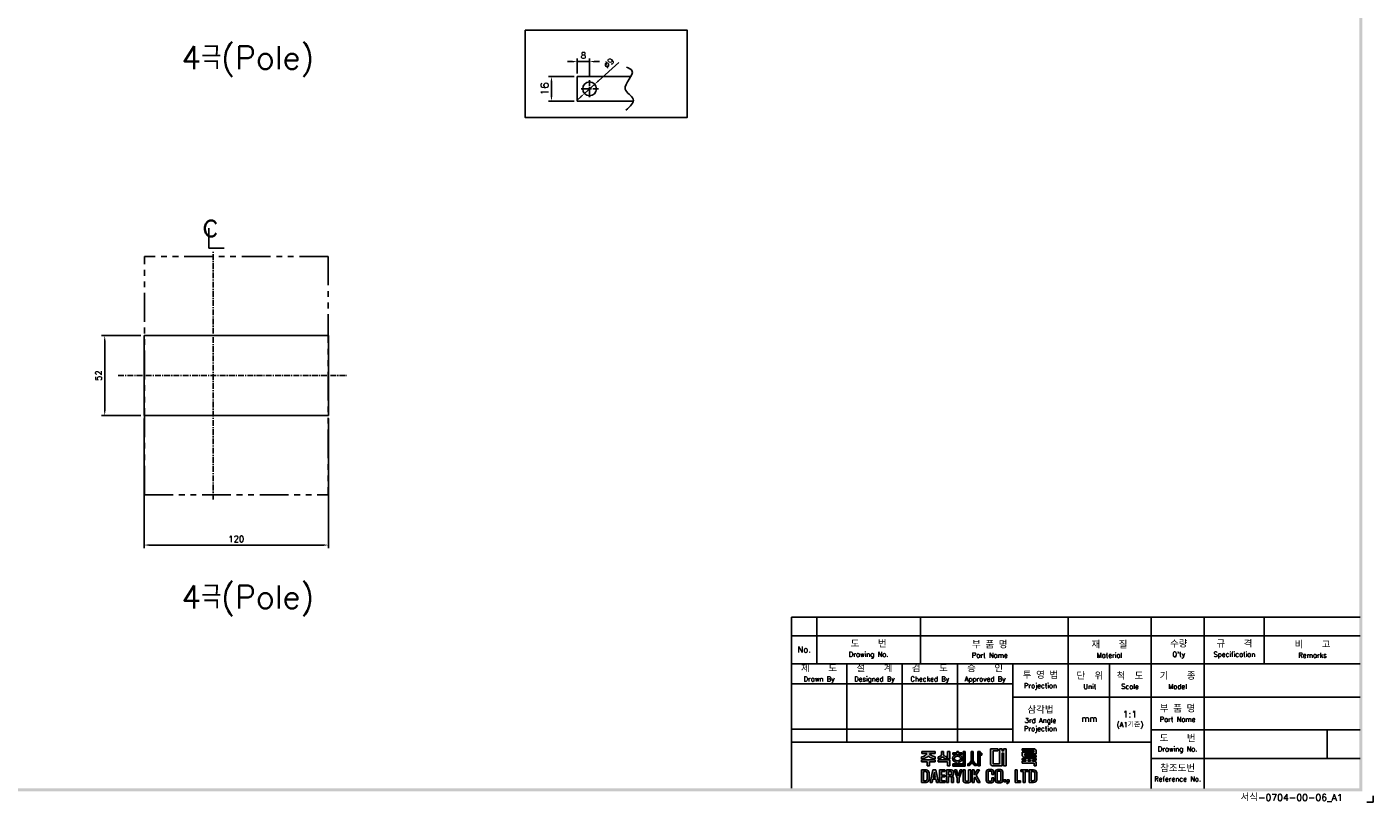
# Model space of a CAD drawing. Extents: x 976 to 2710, y -907 to 1760.
# Tile 15 of 24: x 1756 to 2632, y 598 to 1102. Entities that reach past the tile are written whole.
import ezdxf

# ---------------------------------------------------------------- set-up
doc = ezdxf.new("R2010")
doc.units = 0
doc.header["$LTSCALE"] = 3
doc.header["$MEASUREMENT"] = 0
doc.linetypes.add('CENTER', pattern=[2, 1.25, -0.25, 0.25, -0.25])
doc.linetypes.add('PHANTOM2', pattern=[1.25, 0.625, -0.125, 0.125, -0.125, 0.125, -0.125])
doc.layers.get('0').update_dxf_attribs({"linetype": 'CONTINUOUS'})
doc.layers.get('Defpoints').update_dxf_attribs({"linetype": 'CONTINUOUS'})
for name, color, linetype in [('cen', 1, 'CENTER'), ('di', 3, 'CONTINUOUS'), ('dimtaxt', 3, 'CONTINUOUS'), ('dwg', 7, 'CONTINUOUS'), ('NOTE', 4, 'CONTINUOUS')]:
    doc.layers.add(name, color=color, linetype=linetype)
doc.styles.add('K25', font='TXT', dxfattribs={"width": 0.9, "height": 2.5, "bigfont": 'TBHAN'})
doc.styles.add('KIM', font='ROMANS.shx', dxfattribs={"height": 5, "bigfont": 'GSG1.shx'})
doc.styles.get("Standard").update_dxf_attribs({"font": 'romans.shx', "height": 4, "bigfont": 'ghs.shx'})
doc.dimstyles.get("Standard").update_dxf_attribs({"dimtxt": 0.18, "dimasz": 0.18, "dimexe": 0.18, "dimexo": 0.0625, "dimgap": 0.09, "dimtad": 0, "dimtih": 1, "dimtoh": 1, "dimdec": 4, "dimzin": 0, "dimdsep": 46, "dimtxsty": 'Standard', "dimcen": 0.09, "dimadec": 0, "dimazin": 0, "dimtfac": 1, "dimtdec": 4, "dimtofl": 0, "dimtmove": 0, "dimatfit": 3, "dimfxl": 0, "dimtolj": 1, "dimtzin": 0, "dimarcsym": 0})
doc.dimstyles.new('STANDARD$0', dxfattribs={"dimtxt": 5, "dimasz": 5, "dimexe": 1, "dimexo": 2, "dimgap": 2, "dimtad": 1, "dimdec": 4, "dimzin": 12, "dimdsep": 46, "dimtxsty": 'KIM', "dimcen": -1, "dimdle": 0.1, "dimadec": 0, "dimazin": 0, "dimtfac": 1, "dimtdec": 4, "dimtmove": 0, "dimatfit": 3, "dimfxl": 0, "dimtolj": 1, "dimtzin": 0, "dimarcsym": 0})

# ---------------------------------------------------------------- blocks, each defined once
blk = doc.blocks.new('*D29')
at = {"layer": 'Defpoints', "color": 0}
for p in [(1832.61, 849.49), (1952.61, 849.49), (1952.61, 765.25)]:
    blk.add_point(p, dxfattribs=at)
at = {"layer": 'di'}
for p, q in [((1832.61, 847.49), (1832.61, 763.25)), ((1952.61, 847.49), (1952.61, 763.25)), ((1835.81, 765.25), (1949.41, 765.25))]:
    blk.add_line(p, q, dxfattribs=at)
for points in [[(1835.81, 765.79), (1835.81, 764.72), (1832.61, 765.25)], [(1949.41, 765.79), (1949.41, 764.72), (1952.61, 765.25)]]:
    blk.add_solid(points, dxfattribs=at)
at = {"layer": 'di', "insert": (1892.61, 769.25), "char_height": 4, "attachment_point": 5}
blk.add_mtext('\\A1;120', dxfattribs=at)
blk = doc.blocks.new('*D30')
at = {"layer": 'Defpoints', "color": 0}
for p in [(1832.61, 901.49), (1807.03, 849.49), (1832.61, 849.49)]:
    blk.add_point(p, dxfattribs=at)
at = {"layer": 'di'}
for p, q in [((1830.61, 901.49), (1805.03, 901.49)), ((1807.03, 898.29), (1807.03, 852.69)), ((1830.61, 849.49), (1805.03, 849.49))]:
    blk.add_line(p, q, dxfattribs=at)
for points in [[(1806.5, 898.29), (1807.57, 898.29), (1807.03, 901.49)], [(1806.5, 852.69), (1807.57, 852.69), (1807.03, 849.49)]]:
    blk.add_solid(points, dxfattribs=at)
at = {"layer": 'di', "insert": (1803.03, 875.49), "char_height": 4, "attachment_point": 5, "rotation": 90}
blk.add_mtext('\\A1;52', dxfattribs=at)
blk = doc.blocks.new('*D43')
at = {"layer": 'Defpoints', "color": 0}
for p in [(2122.41, 1079.78), (2114.41, 1070.06), (2122.41, 1067.8)]:
    blk.add_point(p, dxfattribs=at)
at = {"layer": 'di'}
for p, q in [((2111.21, 1079.78), (2108.01, 1079.78)), ((2114.41, 1072.06), (2114.41, 1081.78)), ((2114.41, 1079.78), (2122.41, 1079.78)), ((2122.41, 1069.8), (2122.41, 1081.78)), ((2125.61, 1079.78), (2128.81, 1079.78))]:
    blk.add_line(p, q, dxfattribs=at)
for points in [[(2111.21, 1080.31), (2111.21, 1079.24), (2114.41, 1079.78)], [(2125.61, 1080.31), (2125.61, 1079.24), (2122.41, 1079.78)]]:
    blk.add_solid(points, dxfattribs=at)
at = {"layer": 'di', "insert": (2118.41, 1083.78), "char_height": 4, "attachment_point": 5}
blk.add_mtext('\\A1;8', dxfattribs=at)
blk = doc.blocks.new('*D44')
at = {"layer": 'Defpoints', "color": 0}
for p in [(2125.75, 1065.08), (2119.07, 1059.04)]:
    blk.add_point(p, dxfattribs=at)
at = {"layer": 'di'}
for p, q in [((2141.39, 1079.21), (2128.12, 1067.22)), ((2119.07, 1059.04), (2125.75, 1065.08)), ((2116.69, 1056.9), (2114.32, 1054.75))]:
    blk.add_line(p, q, dxfattribs=at)
for points in [[(2127.76, 1067.62), (2128.48, 1066.82), (2125.75, 1065.08)], [(2116.34, 1057.29), (2117.05, 1056.5), (2119.07, 1059.04)]]:
    blk.add_solid(points, dxfattribs=at)
at = {"layer": 'di', "insert": (2134.96, 1078.79), "char_height": 4, "attachment_point": 5, "rotation": 42.09685}
blk.add_mtext('\\A1;∅9', dxfattribs=at)
blk = doc.blocks.new('*D45')
at = {"layer": 'Defpoints', "color": 0}
for p in [(2114.41, 1070.06), (2097.6, 1054.06), (2114.41, 1054.06)]:
    blk.add_point(p, dxfattribs=at)
at = {"layer": 'di'}
for p, q in [((2112.41, 1070.06), (2095.6, 1070.06)), ((2097.6, 1066.86), (2097.6, 1057.26)), ((2112.41, 1054.06), (2095.6, 1054.06))]:
    blk.add_line(p, q, dxfattribs=at)
for points in [[(2097.07, 1066.86), (2098.13, 1066.86), (2097.6, 1070.06)], [(2097.07, 1057.26), (2098.13, 1057.26), (2097.6, 1054.06)]]:
    blk.add_solid(points, dxfattribs=at)
at = {"layer": 'di', "insert": (2093.1, 1062.06), "char_height": 5, "attachment_point": 5, "rotation": 90, "style": 'KIM'}
blk.add_mtext('\\A1;16', dxfattribs=at)
blk = doc.blocks.new('도면서식 A1')
at = {"layer": 'di', "insert": (780.92, -2.61), "char_height": 2.2, "width": 38.8706, "attachment_point": 4}
blk.add_mtext('서식-0704-00-06_A1', dxfattribs=at)
blk = doc.blocks.new('대륙')
at = {"layer": 'dimtaxt'}
h = blk.add_hatch(color=256, dxfattribs=at)
edge = h.paths.add_edge_path()
edge.add_line((51.99, 12.18), (47.65, 12.18))
edge.add_line((47.65, 12.18), (47.65, 11.59))
edge.add_line((47.65, 11.59), (49.36, 11.59))
edge.add_ellipse((47.48, 11.55), major_axis=(1.89, 0.39), ratio=0.576936, start_angle=268.0794, end_angle=342.4305, ccw=False)
edge.add_line((47.64, 10.44), (47.64, 9.87))
edge.add_ellipse((47.59, 11.36), major_axis=(2.46, 0), ratio=0.608939, start_angle=-88.7913, end_angle=-24.3158)
edge.add_ellipse((52.06, 11.36), major_axis=(-2.46, 0), ratio=0.608939, start_angle=384.3158, end_angle=448.3061)
edge.add_line((51.99, 9.87), (51.99, 10.51))
edge.add_ellipse((52.11, 11.62), major_axis=(-1.91, 0.31), ratio=0.577613, start_angle=17.5125, end_angle=91.8636, ccw=False)
edge.add_line((50.24, 11.59), (51.99, 11.59))
edge.add_line((51.99, 11.59), (51.99, 12.18))
h.paths.add_polyline_path([(52, 9.48), (47.64, 9.48), (47.64, 8.87), (49.46, 8.87), (49.46, 7.49), (50.19, 7.49), (50.19, 8.88), (52, 8.88)])
edge = h.paths.add_edge_path()
edge.add_arc((55.25, 11.18), 0.45, 180, 220.7047, ccw=False)
edge.add_line((54.8, 11.18), (54.8, 12.18))
edge.add_line((54.8, 12.18), (54.06, 12.18))
edge.add_line((54.06, 12.18), (54.06, 11.18))
edge.add_arc((53.61, 11.18), 0.45, 319.2953, 360, ccw=False)
edge.add_spline(control_points=[(53.95, 10.89), (53.94, 10.88), (53.93, 10.87), (53.83, 10.76), (53.7, 10.68), (53.03, 10.51)], knot_values=[3.761053, 3.761053, 3.761053, 3.761053, 3.807132, 3.807132, 4.298097, 4.298097, 4.298097, 4.298097], degree=3, periodic=0)
edge.add_line((53.03, 10.51), (53.03, 9.85))
edge.add_spline(control_points=[(53.03, 9.85), (53.05, 9.85), (53.06, 9.85), (53.74, 9.96), (53.94, 10.08), (54.15, 10.22), (54.2, 10.3), (54.43, 10.6)], knot_values=[3.495949, 3.495949, 3.495949, 3.495949, 3.524444, 3.524444, 4.06832, 4.06832, 4.379503, 4.379503, 4.379503, 4.379503], degree=3, periodic=0)
edge.add_spline(control_points=[(54.43, 10.6), (54.65, 10.3), (54.71, 10.22), (54.92, 10.08), (55.12, 9.96), (55.75, 9.88), (55.78, 9.87), (55.8, 9.86)], knot_values=[3.495949, 3.495949, 3.495949, 3.495949, 3.807132, 3.807132, 4.351008, 4.351008, 4.402945, 4.402945, 4.402945, 4.402945], degree=3, periodic=0)
edge.add_line((55.8, 9.86), (55.8, 10.59))
edge.add_spline(control_points=[(55.8, 10.59), (55.78, 10.59), (55.76, 10.6), (55.19, 10.66), (55.03, 10.75), (54.92, 10.87), (54.91, 10.88), (54.91, 10.89)], knot_values=[3.761053, 3.761053, 3.761053, 3.761053, 3.81299, 3.81299, 4.356866, 4.356866, 4.402945, 4.402945, 4.402945, 4.402945], degree=3, periodic=0)
h.paths.add_polyline_path([(56.82, 9.48), (53.03, 9.48), (53.03, 8.87), (56.1, 8.87), (56.1, 7.49), (56.82, 7.49)])
h.paths.add_polyline_path([(56.82, 12.19), (56.1, 12.19), (56.1, 9.87), (56.82, 9.87)])
h.paths.add_polyline_path([(60.76, 11.76), (59.58, 11.76), (59.58, 12.19), (59.05, 12.19), (59.05, 11.76), (57.74, 11.76), (57.74, 11.21), (60.76, 11.21)])
edge = h.paths.add_edge_path()
edge.add_ellipse((59.26, 9.92), major_axis=(-1.56, 0), ratio=0.830145, start_angle=101.7462, end_angle=265.4383)
edge.add_line((59.38, 11.21), (59.13, 11.21))
edge.add_ellipse((59.26, 9.92), major_axis=(1.56, 0), ratio=0.830145, start_angle=94.5617, end_angle=259.6787)
edge.add_line((58.98, 8.65), (58.98, 8.2))
edge.add_line((58.98, 8.2), (59.58, 8.2))
edge.add_line((59.58, 8.2), (59.58, 8.65))
edge = h.paths.add_edge_path(flags=16)
edge.add_spline(control_points=[(60.26, 9.92), (60.26, 10.03), (60.22, 10.15), (60.06, 10.37), (59.93, 10.48), (59.59, 10.63), (59.39, 10.66), (58.99, 10.64), (58.8, 10.59), (58.5, 10.41), (58.39, 10.3), (58.27, 10.07), (58.25, 9.96), (58.28, 9.73), (58.34, 9.62), (58.54, 9.4), (58.69, 9.3), (59.06, 9.19), (59.26, 9.17), (59.65, 9.23), (59.83, 9.31), (60.09, 9.5), (60.18, 9.62), (60.25, 9.8), (60.26, 9.86), (60.26, 9.92)], knot_values=[0, 0, 0, 0, 0.543876, 0.543876, 1.087752, 1.087752, 1.631628, 1.631628, 2.175504, 2.175504, 2.71938, 2.71938, 3.263256, 3.263256, 3.807132, 3.807132, 4.351008, 4.351008, 4.894884, 4.894884, 5.43876, 5.43876, 5.982636, 5.982636, 6.283185, 6.283185, 6.283185, 6.283185], degree=3, periodic=0)
for points in [[(61.83, 12.19), (61.11, 12.19), (61.11, 8.2), (57.74, 8.2), (57.74, 7.47), (61.11, 7.47), (61.83, 7.47)], [(70.89, 12.38), (72.38, 12.38), (72.38, 13.12), (70.01, 13.12), (70.01, 8), (70.53, 7.49), (73.84, 7.49), (73.84, 11.66), (74.29, 11.66), (74.29, 7.49), (75.14, 7.49), (75.14, 13.12), (74.29, 13.12), (74.29, 12.42), (73.84, 12.42), (73.84, 13.12), (73.01, 13.12), (73.01, 8.23), (70.89, 8.23)]]:
    blk.add_hatch(color=256, dxfattribs=at).paths.add_polyline_path(points)
h = blk.add_hatch(color=256, dxfattribs=at)
edge = h.paths.add_edge_path()
edge.add_line((64.41, 12.18), (63.7, 12.18))
edge.add_line((63.7, 12.18), (63.7, 9.23))
edge.add_ellipse((62.86, 9.12), major_axis=(0.66, 0.841), ratio=0.672815, start_angle=218.7862, end_angle=304.0863, ccw=False)
edge.add_line((62.7, 8.19), (62.7, 7.51))
edge.add_ellipse((63.11, 8.54), major_axis=(0.964, 0.919), ratio=0.540942, start_angle=220.7961, end_angle=301.7505)
edge.add_ellipse((64.93, 8.53), major_axis=(-0.866, 0.919), ratio=0.569913, start_angle=58.7442, end_angle=145.288)
edge.add_line((65.35, 7.49), (65.35, 8.17))
edge.add_ellipse((65.18, 9.26), major_axis=(-0.67, 1.07), ratio=0.576723, start_angle=74.3826, end_angle=142.9847, ccw=False)
edge.add_line((64.41, 9.18), (64.41, 12.18))
h.paths.add_polyline_path([(66.65, 10.99), (67.26, 10.99), (67.26, 11.63), (66.64, 11.63), (66.64, 12.18), (65.92, 12.18), (65.92, 7.49), (66.65, 7.49)])
h = blk.add_hatch(color=256, dxfattribs=at)
h.paths.add_polyline_path([(84.17, 12.56), (84.17, 11.99), (80.38, 11.99), (80.38, 10.74), (80.81, 10.32), (84.92, 10.32), (84.92, 10.92), (81.19, 10.92), (81.19, 11.44), (84.92, 11.44), (84.92, 12.6), (84.39, 13.12), (80.36, 13.12), (80.36, 12.56)])
h.paths.add_polyline_path([(83.7, 9.41), (84.92, 9.41), (84.92, 9.97), (80.36, 9.97), (80.36, 9.41), (81.48, 9.41), (81.48, 9.04), (80.35, 9.04), (80.35, 8.42), (84.18, 8.42), (84.18, 7.49), (84.92, 7.49), (84.92, 8.64), (84.52, 9.04), (83.7, 9.04)])
h.paths.add_polyline_path([(83, 9.41), (82.23, 9.41), (82.23, 9.04), (83, 9.04)], flags=17)
h = blk.add_hatch(color=256, dxfattribs=at)
h.paths.add_polyline_path([(47.58, 6.25), (47.58, 2.12), (49.06, 2.12, 0.414214), (50.06, 3.12), (50.06, 5.25, 0.414214), (49.06, 6.25)])
h.paths.add_polyline_path([(48.9, 5.73, -0.414214), (49.4, 5.23), (49.4, 3.16, -0.414214), (48.9, 2.66), (48.23, 2.66), (48.23, 5.73)], flags=16)
h.paths.add_polyline_path([(50.42, 2.11), (51.1, 2.11), (51.31, 3.17), (52.21, 3.17), (52.42, 2.11), (53.1, 2.11), (52.25, 6.23), (51.27, 6.23)])
h.paths.add_polyline_path([(51.77, 5.49), (52.09, 3.74), (51.43, 3.74)], flags=16)
h.paths.add_polyline_path([(53.4, 2.11), (55.25, 2.11), (55.25, 2.66), (54.07, 2.66), (54.07, 3.99), (55.15, 3.99), (55.15, 4.52), (54.06, 4.52), (54.06, 5.7), (55.21, 5.7), (55.21, 6.25), (53.4, 6.25)])
h.paths.add_polyline_path([(55.67, 2.12), (56.33, 2.12), (56.33, 4.05), (56.93, 4.05, -0.414214), (57.33, 3.65), (57.33, 2.12), (58.02, 2.12), (58.02, 3.65, 0.276846), (57.45, 4.24, 0.25864), (58.02, 4.77), (58.02, 5.43, 0.414214), (57.22, 6.23), (55.67, 6.23)])
h.paths.add_polyline_path([(56.33, 5.71), (57.04, 5.71, -0.414214), (57.34, 5.41), (57.34, 4.86, -0.414214), (57.04, 4.56), (56.33, 4.56)], flags=16)
h.paths.add_polyline_path([(59.2, 3.57), (59.2, 2.11), (59.85, 2.11), (59.85, 3.58), (60.8, 6.24), (60.13, 6.24), (59.53, 4.27), (58.97, 6.24), (58.28, 6.24)])
h.paths.add_polyline_path([(61.13, 2.78, 0.414214), (61.88, 2.03), (62.85, 2.03, 0.414214), (63.6, 2.78), (63.6, 6.24), (62.93, 6.24), (62.93, 2.84, -0.414214), (62.68, 2.59), (62.07, 2.59, -0.414214), (61.82, 2.84), (61.82, 6.24), (61.13, 6.24)])
h.paths.add_polyline_path([(64.11, 2.12), (64.77, 2.12), (64.77, 3.42), (64.98, 3.87), (65.9, 2.12), (66.68, 2.12), (65.38, 4.46), (66.48, 6.23), (65.69, 6.23), (64.76, 4.66), (64.76, 6.23), (64.11, 6.23)])
h.paths.add_polyline_path([(68.62, 2.84, 0.414214), (69.42, 2.04), (70.32, 2.04, 0.414214), (71.12, 2.84), (71.12, 3.62), (70.47, 3.62), (70.47, 2.85, -0.414214), (70.17, 2.55), (69.58, 2.55, -0.414214), (69.28, 2.85), (69.28, 5.49, -0.414214), (69.58, 5.79), (70.16, 5.79, -0.414214), (70.46, 5.49), (70.46, 4.76), (71.12, 4.76), (71.12, 5.52, 0.414214), (70.32, 6.32), (69.42, 6.32, 0.414214), (68.62, 5.52)])
h.paths.add_polyline_path([(71.57, 2.84, 0.414214), (72.37, 2.04), (73.25, 2.04, 0.414214), (74.05, 2.84), (74.05, 5.52, 0.414214), (73.25, 6.32), (72.37, 6.32, 0.414214), (71.57, 5.52)])
h.paths.add_polyline_path([(72.23, 5.5, -0.414214), (72.53, 5.8), (73.09, 5.8, -0.414214), (73.39, 5.5), (73.39, 2.85, -0.414214), (73.09, 2.55), (72.53, 2.55, -0.414214), (72.23, 2.85)], flags=16)
h.paths.add_polyline_path([(74.42, 2.34), (75.05, 2.34), (75.05, 2.98), (74.42, 2.98)])
h.paths.add_polyline_path([(75.76, 2.34, -0.316213), (75.39, 2.07), (75.39, 1.77, 0.409412), (76.08, 2.47), (76.08, 2.98), (75.39, 2.98), (75.39, 2.34)])
h.paths.add_polyline_path([(78.08, 2.12), (79.79, 2.12), (79.79, 2.67), (78.75, 2.67), (78.75, 6.24), (78.08, 6.24)])
h.paths.add_polyline_path([(80.68, 2.12), (81.35, 2.12), (81.35, 5.7), (82.27, 5.7), (82.27, 6.24), (79.92, 6.24), (79.92, 5.7), (80.68, 5.7)])
h.paths.add_polyline_path([(82.59, 2.13), (84.07, 2.13, 0.414214), (85.07, 3.13), (85.07, 5.24, 0.414214), (84.07, 6.24), (82.59, 6.24)])
h.paths.add_polyline_path([(83.24, 5.73), (83.9, 5.73, -0.414214), (84.4, 5.23), (84.4, 3.15, -0.414214), (83.9, 2.65), (83.24, 2.65)], flags=16)
for p, q in [((47.64, 10.44), (47.64, 9.87)), ((47.64, 9.48), (52, 9.48)), ((47.64, 8.87), (47.64, 9.48)), ((49.46, 8.87), (47.64, 8.87)), ((47.65, 12.18), (51.99, 12.18)), ((47.65, 12.18), (47.65, 11.59)), ((47.65, 11.59), (49.36, 11.59)), ((49.46, 7.49), (49.46, 8.87)), ((50.19, 8.88), (50.19, 7.49)), ((52, 8.88), (50.19, 8.88)), ((51.99, 11.59), (50.24, 11.59)), ((51.99, 12.18), (51.99, 11.59)), ((51.99, 10.51), (51.99, 9.87)), ((52, 9.48), (52, 8.88)), ((53.03, 9.85), (53.03, 10.51)), ((53.03, 9.48), (56.82, 9.48)), ((53.03, 8.87), (53.03, 9.48)), ((56.1, 8.87), (53.03, 8.87)), ((54.06, 12.18), (54.8, 12.18)), ((54.06, 12.18), (54.06, 11.18)), ((54.8, 12.18), (54.8, 11.18)), ((55.8, 9.86), (55.8, 10.59)), ((56.82, 12.19), (56.1, 12.19)), ((56.1, 12.19), (56.1, 9.87)), ((56.82, 9.87), (56.1, 9.87)), ((56.1, 7.49), (56.1, 8.87)), ((56.82, 12.19), (56.82, 9.87)), ((56.82, 9.48), (56.82, 7.49)), ((57.74, 11.76), (59.05, 11.76)), ((57.74, 11.21), (57.74, 11.76)), ((60.76, 11.21), (57.74, 11.21)), ((59.05, 11.76), (59.05, 12.19)), ((59.05, 12.19), (59.58, 12.19)), ((59.58, 12.19), (59.58, 11.76)), ((59.58, 11.76), (60.76, 11.76)), ((60.76, 11.76), (60.76, 11.21)), ((61.11, 12.19), (61.11, 8.2)), ((61.83, 12.19), (61.11, 12.19)), ((61.83, 7.47), (61.83, 12.19)), ((63.7, 12.18), (64.41, 12.18)), ((63.7, 12.18), (63.7, 9.23)), ((64.41, 12.18), (64.41, 9.18)), ((65.92, 7.49), (65.92, 12.18)), ((65.92, 12.18), (66.64, 12.18)), ((66.64, 12.18), (66.64, 11.63)), ((66.64, 11.63), (67.26, 11.63)), ((66.65, 10.99), (66.65, 7.49)), ((67.26, 10.99), (66.65, 10.99)), ((67.26, 11.63), (67.26, 10.99)), ((70.01, 13.12), (70.01, 8)), ((70.01, 13.12), (72.38, 13.12)), ((70.89, 12.38), (70.89, 8.23)), ((70.89, 12.38), (72.38, 12.38)), ((72.38, 13.12), (72.38, 12.38)), ((73.01, 13.12), (73.01, 8.23)), ((73.01, 13.12), (73.84, 13.12)), ((73.84, 13.12), (73.84, 12.42)), ((73.84, 12.42), (74.29, 12.42)), ((73.84, 11.66), (73.84, 7.49)), ((73.84, 11.66), (74.29, 11.66)), ((74.29, 13.12), (75.14, 13.12)), ((74.29, 13.12), (74.29, 12.42)), ((74.29, 11.66), (74.29, 7.49)), ((75.14, 13.12), (75.14, 7.49)), ((80.35, 9.04), (81.48, 9.04)), ((80.35, 9.04), (80.35, 8.42)), ((80.36, 13.12), (84.39, 13.12)), ((80.36, 12.56), (80.36, 13.12)), ((80.36, 12.56), (84.17, 12.56)), ((80.36, 9.97), (84.92, 9.97)), ((80.36, 9.97), (80.36, 9.41)), ((80.36, 9.41), (81.48, 9.41)), ((80.38, 11.99), (84.17, 11.99)), ((80.38, 11.99), (80.38, 10.74)), ((80.81, 10.32), (80.38, 10.74)), ((80.81, 10.32), (84.92, 10.32)), ((81.19, 11.44), (84.92, 11.44)), ((81.19, 11.44), (81.19, 10.92)), ((81.19, 10.92), (84.92, 10.92)), ((81.48, 9.41), (81.48, 9.04)), ((82.23, 9.41), (83, 9.41)), ((82.23, 9.41), (82.23, 9.04)), ((82.23, 9.04), (83, 9.04)), ((83, 9.41), (83, 9.04)), ((83.7, 9.41), (84.92, 9.41)), ((83.7, 9.41), (83.7, 9.04)), ((83.7, 9.04), (84.52, 9.04)), ((84.17, 12.56), (84.17, 11.99)), ((84.92, 12.6), (84.39, 13.12)), ((84.92, 8.64), (84.52, 9.04)), ((84.92, 12.6), (84.92, 11.44)), ((84.92, 10.92), (84.92, 10.32)), ((84.92, 9.97), (84.92, 9.41)), ((47.58, 6.25), (47.58, 2.12)), ((47.58, 6.25), (49.06, 6.25)), ((48.23, 5.73), (48.23, 2.66)), ((48.9, 5.73), (48.23, 5.73)), ((49.4, 3.16), (49.4, 5.23)), ((50.19, 7.49), (49.46, 7.49)), ((50.06, 5.25), (50.06, 3.12)), ((51.27, 6.23), (50.42, 2.11)), ((52.25, 6.23), (51.27, 6.23)), ((51.77, 5.49), (51.43, 3.74)), ((52.09, 3.74), (51.77, 5.49)), ((53.1, 2.11), (52.25, 6.23)), ((55.21, 6.25), (53.4, 6.25)), ((53.4, 6.25), (53.4, 2.11)), ((54.06, 5.7), (55.21, 5.7)), ((54.06, 4.52), (54.06, 5.7)), ((55.15, 4.52), (54.06, 4.52)), ((55.15, 3.99), (55.15, 4.52)), ((55.21, 5.7), (55.21, 6.25)), ((55.67, 6.23), (55.67, 2.12)), ((57.22, 6.23), (55.67, 6.23)), ((56.82, 7.49), (56.1, 7.49)), ((56.33, 5.71), (56.33, 4.56)), ((57.04, 5.71), (56.33, 5.71)), ((56.33, 4.56), (57.04, 4.56)), ((57.34, 4.86), (57.34, 5.41)), ((57.74, 8.2), (61.11, 8.2)), ((57.74, 7.47), (57.74, 8.2)), ((61.11, 7.47), (57.74, 7.47)), ((58.02, 4.77), (58.02, 5.43)), ((58.97, 6.24), (58.28, 6.24)), ((58.28, 6.24), (59.2, 3.57)), ((59.53, 4.27), (58.97, 6.24)), ((58.98, 8.2), (58.98, 8.65)), ((60.13, 6.24), (59.53, 4.27)), ((59.58, 8.65), (59.58, 8.2)), ((59.85, 3.58), (60.8, 6.24)), ((60.8, 6.24), (60.13, 6.24)), ((61.11, 7.47), (61.83, 7.47)), ((61.13, 6.24), (61.13, 2.78)), ((61.82, 6.24), (61.13, 6.24)), ((61.82, 2.84), (61.82, 6.24)), ((62.7, 7.51), (62.7, 8.19)), ((62.93, 2.84), (62.93, 6.24)), ((62.93, 6.24), (63.6, 6.24)), ((63.6, 6.24), (63.6, 2.78)), ((64.11, 2.12), (64.11, 6.23)), ((64.11, 6.23), (64.76, 6.23)), ((64.76, 4.66), (65.69, 6.23)), ((64.76, 6.23), (64.76, 4.66)), ((65.35, 7.49), (65.35, 8.17)), ((66.48, 6.23), (65.38, 4.46)), ((65.38, 4.46), (66.68, 2.12)), ((65.69, 6.23), (66.48, 6.23)), ((66.65, 7.49), (65.92, 7.49)), ((68.62, 2.84), (68.62, 5.52)), ((69.28, 5.49), (69.28, 2.85)), ((70.32, 6.32), (69.42, 6.32)), ((70.16, 5.79), (69.58, 5.79)), ((70.53, 7.49), (70.01, 8)), ((70.46, 4.76), (70.46, 5.49)), ((71.12, 4.76), (70.46, 4.76)), ((73.84, 7.49), (70.53, 7.49)), ((73.01, 8.23), (70.89, 8.23)), ((71.12, 5.52), (71.12, 4.76)), ((71.57, 2.84), (71.57, 5.52)), ((72.23, 5.5), (72.23, 2.85)), ((73.25, 6.32), (72.37, 6.32)), ((73.09, 5.8), (72.53, 5.8)), ((73.39, 2.85), (73.39, 5.5)), ((74.05, 5.52), (74.05, 2.84)), ((75.14, 7.49), (74.29, 7.49)), ((78.08, 6.24), (78.08, 2.12)), ((78.75, 6.24), (78.08, 6.24)), ((78.75, 2.67), (78.75, 6.24)), ((82.27, 6.24), (79.92, 6.24)), ((79.92, 6.24), (79.92, 5.7)), ((79.92, 5.7), (80.68, 5.7)), ((80.35, 8.42), (84.18, 8.42)), ((80.68, 5.7), (80.68, 2.12)), ((81.35, 2.12), (81.35, 5.7)), ((81.35, 5.7), (82.27, 5.7)), ((82.27, 5.7), (82.27, 6.24)), ((82.59, 6.24), (82.59, 2.13)), ((84.07, 6.24), (82.59, 6.24)), ((83.24, 2.65), (83.24, 5.73)), ((83.24, 5.73), (83.9, 5.73)), ((84.18, 8.42), (84.18, 7.49)), ((84.92, 7.49), (84.18, 7.49)), ((84.4, 3.15), (84.4, 5.23)), ((84.92, 8.64), (84.92, 7.49)), ((85.07, 3.13), (85.07, 5.24)), ((47.58, 2.12), (49.06, 2.12)), ((48.23, 2.66), (48.9, 2.66)), ((50.42, 2.11), (51.1, 2.11)), ((51.1, 2.11), (51.31, 3.17)), ((51.31, 3.17), (52.21, 3.17)), ((51.43, 3.74), (52.09, 3.74)), ((52.21, 3.17), (52.42, 2.11)), ((52.42, 2.11), (53.1, 2.11)), ((53.4, 2.11), (55.25, 2.11)), ((54.07, 3.99), (55.15, 3.99)), ((54.07, 2.66), (54.07, 3.99)), ((55.25, 2.66), (54.07, 2.66)), ((55.25, 2.11), (55.25, 2.66)), ((55.67, 2.12), (56.33, 2.12)), ((56.33, 2.12), (56.33, 4.05)), ((56.33, 4.05), (56.93, 4.05)), ((57.33, 3.65), (57.33, 2.12)), ((57.33, 2.12), (58.02, 2.12)), ((58.02, 2.12), (58.02, 3.65)), ((59.2, 3.57), (59.2, 2.11)), ((59.2, 2.11), (59.85, 2.11)), ((59.85, 2.11), (59.85, 3.58)), ((62.85, 2.03), (61.88, 2.03)), ((62.68, 2.59), (62.07, 2.59)), ((64.77, 2.12), (64.11, 2.12)), ((64.98, 3.87), (64.77, 3.42)), ((64.77, 3.42), (64.77, 2.12)), ((65.9, 2.12), (64.98, 3.87)), ((66.68, 2.12), (65.9, 2.12)), ((70.32, 2.04), (69.42, 2.04)), ((70.17, 2.55), (69.58, 2.55)), ((70.47, 3.62), (70.47, 2.85)), ((71.12, 3.62), (70.47, 3.62)), ((71.12, 2.84), (71.12, 3.62)), ((73.25, 2.04), (72.37, 2.04)), ((73.09, 2.55), (72.53, 2.55)), ((74.42, 2.98), (74.42, 2.34)), ((75.05, 2.98), (74.42, 2.98)), ((75.05, 2.34), (74.42, 2.34)), ((75.05, 2.98), (75.05, 2.34)), ((75.39, 2.98), (75.39, 2.34)), ((76.08, 2.98), (75.39, 2.98)), ((75.76, 2.34), (75.39, 2.34)), ((75.39, 2.07), (75.39, 1.77)), ((76.08, 2.98), (76.08, 2.47)), ((78.08, 2.12), (79.79, 2.12)), ((79.79, 2.67), (78.75, 2.67)), ((79.79, 2.12), (79.79, 2.67)), ((80.68, 2.12), (81.35, 2.12)), ((82.59, 2.13), (84.07, 2.13)), ((83.9, 2.65), (83.24, 2.65))]:
    blk.add_line(p, q, dxfattribs=at)
for centre, radius, start, end in [((53.61, 11.18), 0.45, 319.2953, 360), ((55.25, 11.18), 0.45, 180, 220.7047), ((48.9, 5.23), 0.5, 0, 90), ((49.06, 5.25), 1, 0, 90), ((57.22, 4.85), 0.8, 270, 270), ((57.04, 5.41), 0.3, 0, 90), ((57.04, 4.86), 0.3, 270, 0), ((57.22, 5.43), 0.8, 0, 90), ((57.26, 5.02), 0.8, 283.6828, 341.6876), ((69.42, 5.52), 0.8, 90, 180), ((69.58, 5.49), 0.3, 90, 180), ((70.16, 5.49), 0.3, 0, 90), ((70.32, 5.52), 0.8, 0, 90), ((72.37, 5.52), 0.8, 90, 180), ((72.53, 5.5), 0.3, 90, 180), ((73.09, 5.5), 0.3, 0, 90), ((73.25, 5.52), 0.8, 0, 90), ((83.9, 5.23), 0.5, 0, 90), ((84.07, 5.24), 1, 0, 90), ((48.9, 3.16), 0.5, 270, 0), ((49.06, 3.12), 1, 270, 0), ((56.93, 3.65), 0.4, 0, 90), ((57.24, 3.47), 0.8, 12.921, 74.819), ((61.88, 2.78), 0.75, 180, 270), ((62.07, 2.84), 0.25, 180, 270), ((62.68, 2.84), 0.25, 270, 0), ((62.85, 2.78), 0.75, 270, 0), ((69.42, 2.84), 0.8, 180, 270), ((69.58, 2.85), 0.3, 180, 270), ((70.17, 2.85), 0.3, 270, 0), ((70.32, 2.84), 0.8, 270, 0), ((72.37, 2.84), 0.8, 180, 270), ((72.53, 2.85), 0.3, 180, 270), ((73.09, 2.85), 0.3, 270, 0), ((73.25, 2.84), 0.8, 270, 0), ((75.38, 2.47), 0.7, 270.9408, 0), ((75.38, 2.47), 0.4, 271.6466, 341.8371), ((83.9, 3.15), 0.5, 270, 0), ((84.07, 3.13), 1, 270, 0)]:
    blk.add_arc(centre, radius, start, end, dxfattribs=at)
for centre, major_axis, ratio, start_param, end_param in [((47.48, 11.55), (1.89, 0.39), 0.576936, 4.678869, 5.97654), ((47.59, 11.36), (-2.46, 0), 0.608939, 1.591893, 2.717202), ((59.26, 9.92), (1.56, 0), 0.830145, 1.650413, 4.532248), ((59.26, 9.92), (-1.56, 0), 0.830145, 1.775806, 4.632772), ((62.86, 9.12), (0.66, 0.841), 0.672815, 3.81854, 5.307307), ((63.11, 8.54), (0.964, 0.919), 0.540942, 3.853619, 5.26654)]:
    blk.add_ellipse(centre, major_axis=major_axis, ratio=ratio, start_param=start_param, end_param=end_param, dxfattribs=at)
at = {"layer": 'dimtaxt', "extrusion": (0, 0, -1)}
for centre, major_axis, ratio, start_param, end_param in [((52.06, 11.36), (-2.46, 0), 0.608939, -1.541231, -0.42439), ((52.11, 11.62), (-1.91, 0.31), 0.577613, 4.679864, 5.977535), ((65.18, 9.26), (-0.67, 1.07), 0.576723, 3.787632, 4.984965), ((64.93, 8.53), (-0.866, 0.919), 0.569913, 3.747431, 5.257905)]:
    blk.add_ellipse(centre, major_axis=major_axis, ratio=ratio, start_param=start_param, end_param=end_param, dxfattribs=at)
at = {"layer": 'dimtaxt'}
for points, knots in [([(53.95, 10.89), (53.94, 10.88), (53.93, 10.87), (53.83, 10.76), (53.7, 10.68), (53.03, 10.51)], [3.7610527, 3.7610527, 3.7610527, 3.7610527, 3.8071317, 3.8071317, 4.2980967, 4.2980967, 4.2980967, 4.2980967]), ([(54.43, 10.6), (54.2, 10.3), (54.15, 10.22), (53.94, 10.08), (53.74, 9.96), (53.06, 9.85), (53.05, 9.85), (53.03, 9.85)], [3.4959493, 3.4959493, 3.4959493, 3.4959493, 3.8071317, 3.8071317, 4.3510077, 4.3510077, 4.3795026, 4.3795026, 4.3795026, 4.3795026]), ([(54.43, 10.6), (54.65, 10.3), (54.71, 10.22), (54.92, 10.08), (55.12, 9.96), (55.75, 9.88), (55.78, 9.87), (55.8, 9.86)], [3.4959493, 3.4959493, 3.4959493, 3.4959493, 3.8071317, 3.8071317, 4.3510077, 4.3510077, 4.4029453, 4.4029453, 4.4029453, 4.4029453]), ([(54.91, 10.89), (54.91, 10.88), (54.92, 10.87), (55.03, 10.75), (55.19, 10.66), (55.76, 10.6), (55.78, 10.59), (55.8, 10.59)], [3.7610527, 3.7610527, 3.7610527, 3.7610527, 3.8071317, 3.8071317, 4.3510077, 4.3510077, 4.4029453, 4.4029453, 4.4029453, 4.4029453]), ([(60.26, 9.92), (60.26, 10.03), (60.22, 10.15), (60.06, 10.37), (59.93, 10.48), (59.59, 10.63), (59.39, 10.66), (58.99, 10.64), (58.8, 10.59), (58.5, 10.41), (58.39, 10.3), (58.27, 10.07), (58.25, 9.96), (58.28, 9.73), (58.34, 9.62), (58.54, 9.4), (58.69, 9.3), (59.06, 9.19), (59.26, 9.17), (59.65, 9.23), (59.83, 9.31), (60.09, 9.5), (60.18, 9.62), (60.25, 9.8), (60.26, 9.86), (60.26, 9.92)], [0, 0, 0, 0, 0.543876, 0.543876, 1.087752, 1.087752, 1.631628, 1.631628, 2.175504, 2.175504, 2.71938, 2.71938, 3.263256, 3.263256, 3.807132, 3.807132, 4.351008, 4.351008, 4.894884, 4.894884, 5.43876, 5.43876, 5.982636, 5.982636, 6.283185, 6.283185, 6.283185, 6.283185])]:
    blk.add_open_spline(points, degree=3, knots=knots, dxfattribs=at)

msp = doc.modelspace()

# ---------------------------------------------------------------- linework, layer by layer
for p, q in [((2114.408, 1070.059), (2149.17, 1070.059)), ((2114.408, 1070.059), (2114.408, 1054.059)), ((2114.408, 1054.059), (2150.818, 1054.059)), ((1832.613, 849.492), (1832.613, 901.492)), ((1832.613, 901.492), (1952.613, 901.492)), ((1952.613, 901.492), (1952.613, 849.492)), ((1832.613, 849.492), (1952.613, 849.492))]:
    msp.add_line(p, q)
msp.add_circle((2122.408, 1062.059), 4.5)
at = {"layer": 'cen'}
for p, q in [((2128.148, 1062.059), (2116.668, 1062.059)), ((2122.408, 1067.799), (2122.408, 1056.319)), ((1877.613, 794.804), (1877.613, 956.181)), ((1815.802, 875.492), (1964.5, 875.492)), ((1815.802, 875.492), (1964.5, 875.492))]:
    msp.add_line(p, q, dxfattribs=at)
at = {"layer": 'di', "linetype": 'PHANTOM2', "ltscale": 10}
for p, q in [((1832.813, 797.992), (1832.813, 952.992)), ((1952.413, 952.992), (1832.813, 952.992)), ((1952.413, 952.992), (1952.413, 797.992)), ((1832.813, 797.992), (1952.413, 797.992))]:
    msp.add_line(p, q, dxfattribs=at)
at = {"layer": 'di'}
for p in [(2627.984, 598.058), (2631.984, 602.058)]:
    msp.add_line(p, (2631.984, 598.058), dxfattribs=at)
msp.add_lwpolyline([(2080.401, 1100.214), (2185.912, 1100.214), (2185.912, 1043.49), (2080.401, 1043.49)], close=True, dxfattribs=at)
msp.add_spline([(2146.406, 1076.176), (2149.938, 1073.941), (2145.563, 1061.866), (2150.759, 1055.406), (2146.062, 1048.161)], degree=3, dxfattribs=at)
at = {"layer": 'dimtaxt'}
for p, q in [((2623.655, 718.266), (2253.655, 718.266)), ((2253.655, 718.266), (2253.655, 607.058)), ((2270.1, 688.227), (2270.1, 718.227)), ((2337.655, 688.266), (2337.655, 718.266)), ((2433.655, 688.266), (2433.655, 718.266)), ((2487.655, 688.266), (2487.655, 718.266)), ((2522.038, 688.266), (2522.038, 718.266)), ((2561.12, 688.266), (2561.12, 718.266)), ((2623.655, 706.266), (2253.655, 706.266)), ((2289.655, 637.021), (2289.655, 687.934)), ((2325.655, 637.021), (2325.655, 687.934)), ((2361.655, 637.021), (2361.655, 687.934)), ((2397.655, 637.021), (2397.655, 687.934)), ((2433.655, 637.021), (2433.655, 687.934)), ((2460.655, 637.021), (2460.655, 687.934)), ((2487.655, 606.985), (2487.655, 687.934)), ((2522.038, 606.985), (2522.038, 687.934)), ((2397.655, 674.884), (2253.738, 674.884)), ((2623.655, 666.208), (2397.655, 666.208)), ((2397.655, 645.471), (2253.783, 645.471)), ((2623.655, 644.992), (2487.655, 644.992)), ((2602.038, 626.514), (2602.038, 644.992)), ((2487.655, 637.021), (2253.655, 637.021)), ((2623.655, 626.514), (2487.655, 626.514))]:
    msp.add_line(p, q, dxfattribs=at)
at = {"layer": 'dwg'}
msp.add_line((2623.655, 687.934), (2253.655, 687.934), dxfattribs=at)
for points in [[(2624.984, 1753.058), (2622.984, 1751.058), (2624.984, 605.058), (2622.984, 607.058)], [(2253.984, 688.234), (2253.984, 687.634), (2623.155, 688.234), (2623.155, 687.634)], [(2624.984, 605.058), (2622.984, 607.058), (992.984, 605.058), (994.984, 607.058)]]:
    msp.add_trace(points, dxfattribs=at)
at = {"layer": 'NOTE'}
for p, q in [((1874.846, 971.464), (1874.846, 958.425)), ((1874.846, 958.425), (1884.759, 958.425))]:
    msp.add_line(p, q, dxfattribs=at)

# ---------------------------------------------------------------- block references
at = {"layer": 'di', "xscale": 2, "yscale": 2, "zscale": 2}
msp.add_blockref('대륙', (2243.086, 606.561), dxfattribs=at)
at = {"layer": 'dwg', "xscale": 2, "yscale": 2, "zscale": 2}
msp.add_blockref('도면서식 A1', (983.984, 606.058), dxfattribs=at)

# ---------------------------------------------------------------- texts
at = {"layer": 'di'}
for s, insert, char_height, width, attachment_point in [('{\\Fromans,hgs|c129;4극(Pole)}', (1856.916, 1089.861), 15, 116.39597, 1), ('{\\Fromans,hgs|c129;4극(Pole)}', (1856.916, 739.035), 15, 116.39597, 1), ('{\\H1.1x;도    번\\P\\H0.72727x;Drawing No.}', (2303.878, 697.333), 4, 67.55507, 5), ('{\\H1.1x;부 품 명\\P\\H0.72727x;Part Name}', (2382.655, 697.266), 4, 90, 5), ('{\\H1.1x;재    질\\P\\H0.72727x;Material}', (2460.498, 697.266), 4, 55.08198, 5), ("{\\H1.1x;수량\\P\\H0.72727x;Q'ty}", (2505.597, 697.266), 4, 18.91802, 5), ('{\\H1.1x;규    격\\P\\H0.72727x;Specification}', (2541.807, 697.266), 4, 54, 5), ('{\\H1.1x;비    고\\P\\H0.72727x;Remarks}', (2592.608, 697.266), 4, 78, 5), ('No.', (2262.042, 697.333), 4, 16.11621, 5), ('{\\H1.1x;제    도\\P\\H0.72727x;Drawn By}', (2271.655, 681.259), 4, 36, 5), ('{\\H1.1x;설    계}\\P{\\H0.8x;Designed By}', (2307.655, 681.259), 4, 36, 5), ('{\\H1.1x;검    도\\P\\H0.72727x;Checked By}', (2343.655, 681.259), 4, 36, 5), ('승    인\\P{\\H0.72727x;Approved By}', (2379.655, 681.259), 4.4, 36, 5), ('투 영 법\\P{\\H0.72727x;Projection}', (2415.655, 676.921), 4.4, 36, 5), ('{\\H1.1x;단  위}\\P{\\H0.8x;Unit}', (2447.772, 676.921), 4, 32, 5), ('{\\H1.1x;척  도\\P\\H0.72727x;Scale}', (2473.853, 676.921), 4, 32, 5), ('기    종\\P{\\H0.72727x;Model}', (2504.847, 676.921), 4.4, 34.38248, 5), ('{\\H1.1x;삼각법\\H0.45455x;\\P\\H1.6x;3rd Angle\\PProjection}', (2415.655, 651.614), 4, 36, 5), ('부 품 명\\P{\\H0.72727x;Part Name}', (2504.847, 655.6), 4.4, 34.38248, 5), ('도    번\\P{\\H0.72727x;Drawing No.}', (2504.847, 635.753), 4.4, 34.38248, 5), ('참조도번\\P{\\H0.72727x;Reference No.}', (2504.847, 616.786), 4.4, 34.38248, 5)]:
    msp.add_mtext(s, dxfattribs=dict(at, insert=insert, char_height=char_height, width=width, attachment_point=attachment_point))
at = {"layer": 'dimtaxt'}
msp.add_text('mm', height=4, dxfattribs=at).set_placement((2442.33, 650.334))
at = {"layer": 'dimtaxt', "insert": (2473.853, 651.614), "char_height": 4.4, "width": 32, "attachment_point": 5}
msp.add_mtext('1:1\\P{\\H0.72727x;(A1기준)}', dxfattribs=at)
at = {"layer": 'NOTE', "style": 'K25', "width": 0.9}
msp.add_text('c', height=15.85, dxfattribs=at).set_placement((1870.414, 965.925))

# ---------------------------------------------------------------- dimensions: what is measured, and where the dimension line sits
at = {"layer": 'di'}
for base, p1, p2, picture, middle in [((2122.408, 1079.775), (2114.408, 1070.059), (2122.408, 1067.799), '*D43', (2118.408, 1083.775)), ((1952.613, 765.254), (1832.613, 849.492), (1952.613, 849.492), '*D29', (1892.613, 769.254))]:
    dim = msp.add_linear_dim(base=base, p1=p1, p2=p2, dimstyle='Standard', override={"dimtxt": 4, "dimasz": 3.2, "dimexe": 2, "dimexo": 2, "dimgap": 2, "dimtad": 1, "dimtih": 0, "dimtoh": 0, "dimdec": 2, "dimzin": 8, "dimcen": 0, "dimclrd": 256, "dimclre": 256, "dimclrt": 256, "dimadec": 2, "dimazin": 2, "dimtfac": 0.6, "dimtdec": 2, "dimtofl": 1, "dimtzin": 8, "dimlwd": 65535, "dimlwe": 65535, "dimarcsym": 1}, dxfattribs=at)
    dim.commit()
    dim.dimension.update_dxf_attribs({"geometry": picture, "text_midpoint": middle})
dim = msp.add_diameter_dim_2p(p1=(2119.069, 1059.042), p2=(2125.747, 1065.075), dimstyle='Standard', override={"dimtxt": 4, "dimasz": 3.2, "dimexe": 2, "dimexo": 2, "dimgap": 2, "dimtad": 1, "dimtih": 0, "dimtoh": 0, "dimdec": 2, "dimzin": 8, "dimcen": 0, "dimclrd": 256, "dimclre": 256, "dimclrt": 256, "dimadec": 2, "dimazin": 2, "dimtfac": 0.6, "dimtdec": 2, "dimtofl": 1, "dimtzin": 8, "dimlwd": 65535, "dimlwe": 65535, "dimarcsym": 1}, dxfattribs=at)
dim.commit()
dim.dimension.update_dxf_attribs({"geometry": '*D44', "text_midpoint": (2137.643, 1075.823), "dimtype": 163})
for base, p1, p2, dimstyle, override, picture, middle in [((2097.599, 1054.059), (2114.408, 1070.059), (2114.408, 1054.059), 'STANDARD$0', {"dimtxt": 4, "dimasz": 3.2, "dimexe": 2, "dimdec": 2, "dimzin": 8, "dimcen": 0, "dimclrd": 256, "dimclre": 256, "dimclrt": 256, "dimadec": 2, "dimazin": 2, "dimtfac": 0.6, "dimtdec": 2, "dimtzin": 8, "dimlwd": 65535, "dimlwe": 65535, "dimarcsym": 1}, '*D45', (2093.099, 1062.059)), ((1807.032, 849.492), (1832.613, 901.492), (1832.613, 849.492), 'Standard', {"dimtxt": 4, "dimasz": 3.2, "dimexe": 2, "dimexo": 2, "dimgap": 2, "dimtad": 1, "dimtih": 0, "dimtoh": 0, "dimdec": 2, "dimzin": 8, "dimcen": 0, "dimclrd": 256, "dimclre": 256, "dimclrt": 256, "dimadec": 2, "dimazin": 2, "dimtfac": 0.6, "dimtdec": 2, "dimtofl": 1, "dimtzin": 8, "dimlwd": 65535, "dimlwe": 65535, "dimarcsym": 1}, '*D30', (1803.032, 875.492))]:
    dim = msp.add_linear_dim(base=base, p1=p1, p2=p2, angle=90, dimstyle=dimstyle, override=override, dxfattribs=at)
    dim.commit()
    dim.dimension.update_dxf_attribs({"geometry": picture, "text_midpoint": middle})

doc.saveas('drawing.dxf')
